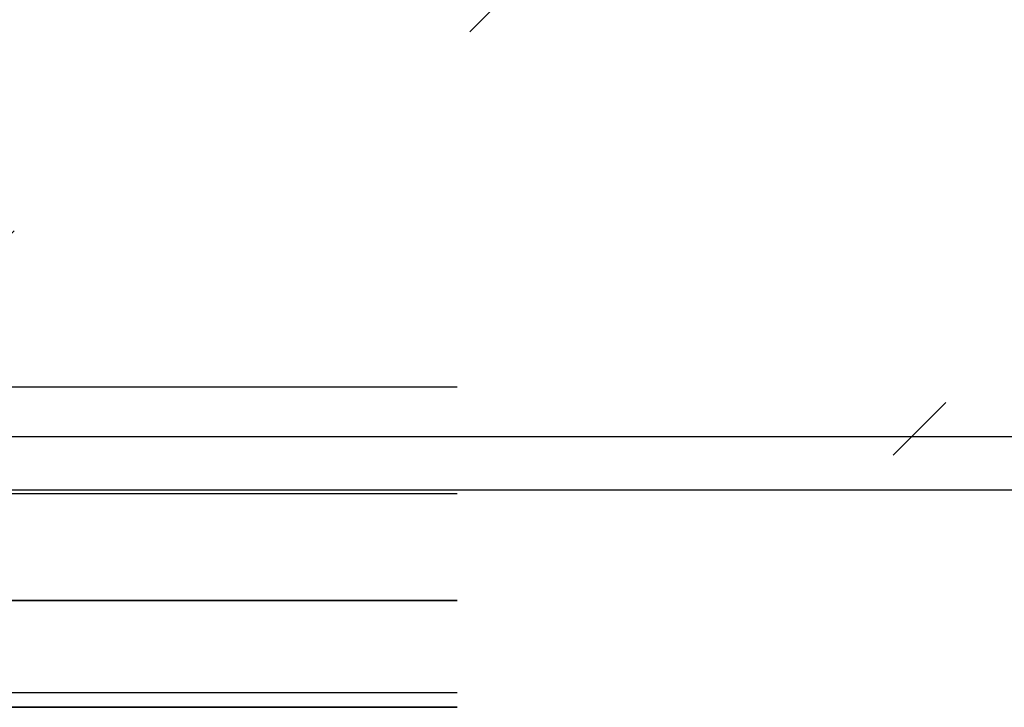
# Model space of a CAD drawing. Header units: millimetres. Extents: x -1690 to 192, y -898 to 54.
# Tile 60 of 256: x -1550 to -1526, y -803 to -786. Entities that reach past the tile are written whole.
import ezdxf

# ---------------------------------------------------------------- set-up
doc = ezdxf.new("R2010")
doc.units = ezdxf.units.MM
doc.header["$MEASUREMENT"] = 0
doc.layers.add('OVIDIO 186x93x72h', color=7, linetype='Continuous')

msp = doc.modelspace()

# ---------------------------------------------------------------- linework, layer by layer
at = {"layer": 'OVIDIO 186x93x72h', "extrusion": (0.235702, 0.235702, 0.942809)}
for points in [[(537.225, 1860.592), (537.225, 1756.052)], [(541.683, 1876.034), (541.683, 1770.626)]]:
    msp.add_lwpolyline(points, dxfattribs=at)
at = {"layer": 'OVIDIO 186x93x72h', "extrusion": (0.881274, -0.265352, 0.39108)}
msp.add_lwpolyline([(-1180.01, 1047.12), (-1221.877, 1101.499)], dxfattribs=at)
at = {"layer": 'OVIDIO 186x93x72h'}
for points in [[(-1539.123, -785.823), (-1537.797, -784.497)], [(-1539.438, -794.749), (-1553.648, -794.749)], [(-1527.157, -795.138), (-1528.483, -796.464)], [(-1588.01, -795.991), (-749.111, -795.991)], [(-1588.01, -797.332), (-749.111, -797.332)], [(-1539.438, -797.432), (-1553.648, -797.432)], [(-1539.438, -800.115), (-1574.438, -800.115)], [(-1574.438, -800.115), (-1539.438, -800.115)], [(-1574.438, -802.428), (-1539.438, -802.428)], [(-1539.438, -802.799), (-1574.438, -802.799)], [(-1574.438, -802.799), (-1539.438, -802.799)]]:
    msp.add_lwpolyline(points, dxfattribs=at)
at = {"layer": 'OVIDIO 186x93x72h', "extrusion": (0, 1, 0)}
for points in [[(1576.04, 717.374), (749.111, 717.374)], [(1576.04, 715.874), (749.111, 715.874)], [(749.111, 717.374), (1576.04, 717.374)], [(749.111, 715.874), (1576.04, 715.874)], [(1577.444, 715.293), (749.111, 715.293)], [(749.111, 715.293), (1577.444, 715.293)], [(749.111, 715.964), (1577.444, 715.964)], [(1577.444, 715.964), (749.111, 715.964)]]:
    msp.add_lwpolyline(points, dxfattribs=at)
at = {"layer": 'OVIDIO 186x93x72h', "extrusion": (-0.265352, 0.881274, 0.39108)}
msp.add_lwpolyline([(1712.627, 744.208), (1670.76, 689.829)], dxfattribs=at)
at = {"layer": 'OVIDIO 186x93x72h', "extrusion": (0, 0.894427, -0.447214)}
for points in [[(1539.438, 261.919), (1539.441, 262.163), (1539.449, 262.409), (1539.463, 262.657), (1539.483, 262.907), (1539.508, 263.159), (1539.54, 263.412), (1539.578, 263.666), (1539.622, 263.921), (1539.672, 264.176), (1539.729, 264.432), (1539.793, 264.689), (1539.863, 264.946), (1539.939, 265.202), (1540.023, 265.458), (1540.113, 265.714), (1540.21, 265.968), (1540.314, 266.221), (1540.425, 266.473), (1540.543, 266.723), (1540.667, 266.971), (1540.798, 267.217), (1540.936, 267.46), (1541.08, 267.701), (1541.231, 267.938), (1541.388, 268.172), (1541.552, 268.403), (1541.722, 268.63), (1541.898, 268.852), (1542.08, 269.07), (1542.268, 269.284), (1542.461, 269.493), (1542.66, 269.697), (1542.864, 269.896), (1543.073, 270.089), (1543.286, 270.277), (1543.505, 270.459), (1543.727, 270.635), (1543.954, 270.805), (1544.185, 270.968), (1544.419, 271.126), (1544.656, 271.277), (1544.897, 271.421), (1545.14, 271.559), (1545.386, 271.69), (1545.634, 271.814), (1545.884, 271.932), (1546.136, 272.043), (1546.389, 272.147), (1546.643, 272.244), (1546.899, 272.334), (1547.155, 272.418), (1547.411, 272.494), (1547.668, 272.564), (1547.925, 272.628), (1548.181, 272.685), (1548.436, 272.735), (1548.691, 272.779), (1548.945, 272.817), (1549.198, 272.849), (1549.45, 272.874), (1549.7, 272.894), (1549.948, 272.908), (1550.194, 272.916), (1550.438, 272.919)], [(1550.438, 272.919), (1550.194, 272.916), (1549.948, 272.908), (1549.7, 272.894), (1549.45, 272.874), (1549.198, 272.849), (1548.945, 272.817), (1548.691, 272.779), (1548.436, 272.735), (1548.181, 272.685), (1547.925, 272.628), (1547.668, 272.564), (1547.411, 272.494), (1547.155, 272.418), (1546.899, 272.334), (1546.643, 272.244), (1546.389, 272.147), (1546.136, 272.043), (1545.884, 271.932), (1545.634, 271.814), (1545.386, 271.69), (1545.14, 271.559), (1544.897, 271.421), (1544.656, 271.277), (1544.419, 271.126), (1544.185, 270.968), (1543.954, 270.805), (1543.727, 270.635), (1543.505, 270.459), (1543.286, 270.277), (1543.073, 270.089), (1542.864, 269.896), (1542.66, 269.697), (1542.461, 269.493), (1542.268, 269.284), (1542.08, 269.07), (1541.898, 268.852), (1541.722, 268.63), (1541.552, 268.403), (1541.388, 268.172), (1541.231, 267.938), (1541.08, 267.701), (1540.936, 267.46), (1540.798, 267.217), (1540.667, 266.971), (1540.543, 266.723), (1540.425, 266.473), (1540.314, 266.221), (1540.21, 265.968), (1540.113, 265.714), (1540.023, 265.458), (1539.939, 265.202), (1539.863, 264.946), (1539.793, 264.689), (1539.729, 264.432), (1539.672, 264.176), (1539.622, 263.921), (1539.578, 263.666), (1539.54, 263.412), (1539.508, 263.159), (1539.483, 262.907), (1539.463, 262.657), (1539.449, 262.409), (1539.441, 262.163), (1539.438, 261.919)], [(1550.438, 272.919), (1550.174, 272.916), (1549.908, 272.906), (1549.642, 272.89), (1549.375, 272.867), (1549.108, 272.838), (1548.841, 272.802), (1548.574, 272.76), (1548.308, 272.711), (1548.042, 272.655), (1547.777, 272.592), (1547.514, 272.523), (1547.251, 272.447), (1546.991, 272.365), (1546.732, 272.276), (1546.476, 272.181), (1546.222, 272.079), (1545.971, 271.971), (1545.723, 271.857), (1545.477, 271.737), (1545.235, 271.611), (1544.997, 271.479), (1544.762, 271.342), (1544.532, 271.199), (1544.305, 271.051), (1544.083, 270.897), (1543.865, 270.739), (1543.652, 270.576), (1543.443, 270.409), (1543.24, 270.237), (1543.041, 270.061), (1542.848, 269.881), (1542.66, 269.697), (1542.476, 269.509), (1542.296, 269.316), (1542.12, 269.117), (1541.948, 268.914), (1541.781, 268.705), (1541.618, 268.492), (1541.46, 268.274), (1541.306, 268.052), (1541.158, 267.825), (1541.015, 267.595), (1540.878, 267.36), (1540.746, 267.122), (1540.62, 266.88), (1540.5, 266.634), (1540.386, 266.386), (1540.278, 266.135), (1540.176, 265.881), (1540.081, 265.625), (1539.992, 265.366), (1539.91, 265.106), (1539.834, 264.843), (1539.765, 264.58), (1539.702, 264.315), (1539.646, 264.049), (1539.597, 263.783), (1539.555, 263.516), (1539.519, 263.249), (1539.49, 262.982), (1539.467, 262.715), (1539.451, 262.449), (1539.441, 262.183), (1539.438, 261.919)], [(1550.438, 272.919), (1550.194, 272.916), (1549.948, 272.908), (1549.7, 272.894), (1549.45, 272.874), (1549.198, 272.849), (1548.945, 272.817), (1548.691, 272.779), (1548.436, 272.735), (1548.181, 272.685), (1547.925, 272.628), (1547.668, 272.564), (1547.411, 272.494), (1547.155, 272.418), (1546.899, 272.334), (1546.643, 272.244), (1546.389, 272.147), (1546.136, 272.043), (1545.884, 271.932), (1545.634, 271.814), (1545.386, 271.69), (1545.14, 271.559), (1544.897, 271.421), (1544.656, 271.277), (1544.419, 271.126), (1544.185, 270.968), (1543.954, 270.805), (1543.727, 270.635), (1543.505, 270.459), (1543.286, 270.277), (1543.073, 270.089), (1542.864, 269.896), (1542.66, 269.697), (1542.461, 269.493), (1542.268, 269.284), (1542.08, 269.07), (1541.898, 268.852), (1541.722, 268.63), (1541.552, 268.403), (1541.388, 268.172), (1541.231, 267.938), (1541.08, 267.701), (1540.936, 267.46), (1540.798, 267.217), (1540.667, 266.971), (1540.543, 266.723), (1540.425, 266.473), (1540.314, 266.221), (1540.21, 265.968), (1540.113, 265.714), (1540.023, 265.458), (1539.939, 265.202), (1539.863, 264.946), (1539.793, 264.689), (1539.729, 264.432), (1539.672, 264.176), (1539.622, 263.921), (1539.578, 263.666), (1539.54, 263.412), (1539.508, 263.159), (1539.483, 262.907), (1539.463, 262.657), (1539.449, 262.409), (1539.441, 262.163), (1539.438, 261.919)], [(1539.438, 261.919), (1539.441, 262.163), (1539.449, 262.409), (1539.463, 262.657), (1539.483, 262.907), (1539.508, 263.159), (1539.54, 263.412), (1539.578, 263.666), (1539.622, 263.921), (1539.672, 264.176), (1539.729, 264.432), (1539.793, 264.689), (1539.863, 264.946), (1539.939, 265.202), (1540.023, 265.458), (1540.113, 265.714), (1540.21, 265.968), (1540.314, 266.221), (1540.425, 266.473), (1540.543, 266.723), (1540.667, 266.971), (1540.798, 267.217), (1540.936, 267.46), (1541.08, 267.701), (1541.231, 267.938), (1541.388, 268.172), (1541.552, 268.403), (1541.722, 268.63), (1541.898, 268.852), (1542.08, 269.07), (1542.268, 269.284), (1542.461, 269.493), (1542.66, 269.697), (1542.864, 269.896), (1543.073, 270.089), (1543.286, 270.277), (1543.505, 270.459), (1543.727, 270.635), (1543.954, 270.805), (1544.185, 270.968), (1544.419, 271.126), (1544.656, 271.277), (1544.897, 271.421), (1545.14, 271.559), (1545.386, 271.69), (1545.634, 271.814), (1545.884, 271.932), (1546.136, 272.043), (1546.389, 272.147), (1546.643, 272.244), (1546.899, 272.334), (1547.155, 272.418), (1547.411, 272.494), (1547.668, 272.564), (1547.925, 272.628), (1548.181, 272.685), (1548.436, 272.735), (1548.691, 272.779), (1548.945, 272.817), (1549.198, 272.849), (1549.45, 272.874), (1549.7, 272.894), (1549.948, 272.908), (1550.194, 272.916), (1550.438, 272.919)]]:
    msp.add_lwpolyline(points, dxfattribs=at)
at = {"layer": 'OVIDIO 186x93x72h', "extrusion": (1, 0, 0)}
for points in [[(-793.506, 698.284), (-790.823, 696.942)], [(-800.115, 678.357), (-794.301, 689.985)], [(-794.301, 689.985), (-796.985, 691.327)], [(-796.985, 691.327), (-794.301, 689.985)], [(-794.301, 689.985), (-800.115, 678.357)], [(-801.457, 679.028), (-795.643, 690.656)], [(-796.985, 691.327), (-802.799, 679.699)], [(-802.799, 679.699), (-796.985, 691.327)], [(-797.208, 684.171), (-799.892, 685.513)], [(-802.799, 679.699), (-800.115, 678.357)], [(-805.482, 676.569), (-805.402, 676.53), (-805.321, 676.492), (-805.238, 676.457), (-805.153, 676.422), (-805.067, 676.39), (-804.98, 676.359), (-804.891, 676.33), (-804.801, 676.303), (-804.71, 676.278), (-804.617, 676.254), (-804.523, 676.233), (-804.428, 676.214), (-804.332, 676.198), (-804.236, 676.183), (-804.138, 676.171), (-804.039, 676.161), (-803.94, 676.154), (-803.84, 676.149), (-803.74, 676.147), (-803.639, 676.147), (-803.537, 676.149), (-803.436, 676.155), (-803.334, 676.162), (-803.232, 676.173), (-803.131, 676.186), (-803.029, 676.202), (-802.928, 676.22), (-802.827, 676.241), (-802.726, 676.265), (-802.626, 676.291), (-802.527, 676.32), (-802.428, 676.352), (-802.33, 676.386), (-802.233, 676.422), (-802.138, 676.461), (-802.043, 676.503), (-801.949, 676.546), (-801.857, 676.592), (-801.767, 676.641), (-801.677, 676.691), (-801.59, 676.744), (-801.504, 676.799), (-801.419, 676.855), (-801.337, 676.914), (-801.256, 676.975), (-801.177, 677.037), (-801.1, 677.101), (-801.025, 677.166), (-800.952, 677.233), (-800.881, 677.301), (-800.812, 677.371), (-800.746, 677.442), (-800.681, 677.514), (-800.619, 677.587), (-800.558, 677.661), (-800.5, 677.736), (-800.445, 677.812), (-800.391, 677.889), (-800.34, 677.966), (-800.29, 678.043), (-800.243, 678.121), (-800.199, 678.2), (-800.156, 678.278), (-800.115, 678.357)], [(-800.115, 678.357), (-802.799, 679.699)], [(-800.115, 678.357), (-800.156, 678.278), (-800.199, 678.2), (-800.243, 678.121), (-800.29, 678.043), (-800.34, 677.966), (-800.391, 677.889), (-800.445, 677.812), (-800.5, 677.736), (-800.558, 677.661), (-800.619, 677.587), (-800.681, 677.514), (-800.746, 677.442), (-800.812, 677.371), (-800.881, 677.301), (-800.952, 677.233), (-801.025, 677.166), (-801.1, 677.101), (-801.177, 677.037), (-801.256, 676.975), (-801.337, 676.914), (-801.419, 676.855), (-801.504, 676.799), (-801.59, 676.744), (-801.677, 676.691), (-801.767, 676.641), (-801.857, 676.592), (-801.949, 676.546), (-802.043, 676.503), (-802.138, 676.461), (-802.233, 676.422), (-802.33, 676.386), (-802.428, 676.352), (-802.527, 676.32), (-802.626, 676.291), (-802.726, 676.265), (-802.827, 676.241), (-802.928, 676.22), (-803.029, 676.202), (-803.131, 676.186), (-803.232, 676.173), (-803.334, 676.162), (-803.436, 676.155), (-803.537, 676.149), (-803.639, 676.147), (-803.74, 676.147), (-803.84, 676.149), (-803.94, 676.154), (-804.039, 676.161), (-804.138, 676.171), (-804.236, 676.183), (-804.332, 676.198), (-804.428, 676.214), (-804.523, 676.233), (-804.617, 676.254), (-804.71, 676.278), (-804.801, 676.303), (-804.891, 676.33), (-804.98, 676.359), (-805.067, 676.39), (-805.153, 676.422), (-805.238, 676.457), (-805.321, 676.492), (-805.402, 676.53), (-805.482, 676.569)], [(-804.587, 678.357), (-801.489, 676.808)], [(-803.453, 676.153), (-801.904, 679.252)], [(-804.14, 679.252), (-804.12, 679.242), (-804.1, 679.233), (-804.079, 679.224), (-804.058, 679.215), (-804.037, 679.207), (-804.015, 679.199), (-803.992, 679.192), (-803.97, 679.185), (-803.947, 679.179), (-803.924, 679.173), (-803.901, 679.168), (-803.877, 679.163), (-803.853, 679.159), (-803.829, 679.156), (-803.804, 679.153), (-803.78, 679.15), (-803.755, 679.148), (-803.73, 679.147), (-803.705, 679.146), (-803.679, 679.146), (-803.654, 679.147), (-803.629, 679.148), (-803.603, 679.15), (-803.578, 679.153), (-803.552, 679.156), (-803.527, 679.16), (-803.502, 679.165), (-803.476, 679.17), (-803.451, 679.176), (-803.426, 679.183), (-803.401, 679.19), (-803.377, 679.198), (-803.352, 679.206), (-803.328, 679.215), (-803.304, 679.225), (-803.28, 679.235), (-803.257, 679.246), (-803.234, 679.258), (-803.211, 679.27), (-803.189, 679.283), (-803.167, 679.296), (-803.146, 679.309), (-803.125, 679.324), (-803.104, 679.338), (-803.084, 679.353), (-803.064, 679.369), (-803.045, 679.385), (-803.026, 679.401), (-803.008, 679.418), (-802.99, 679.435), (-802.973, 679.453), (-802.956, 679.47), (-802.94, 679.488), (-802.924, 679.507), (-802.909, 679.525), (-802.895, 679.544), (-802.881, 679.563), (-802.867, 679.582), (-802.855, 679.601), (-802.842, 679.621), (-802.831, 679.64), (-802.819, 679.66), (-802.809, 679.679), (-802.799, 679.699)], [(-802.799, 679.699), (-802.809, 679.679), (-802.819, 679.66), (-802.831, 679.64), (-802.842, 679.621), (-802.855, 679.601), (-802.867, 679.582), (-802.881, 679.563), (-802.895, 679.544), (-802.909, 679.525), (-802.924, 679.507), (-802.94, 679.488), (-802.956, 679.47), (-802.973, 679.453), (-802.99, 679.435), (-803.008, 679.418), (-803.026, 679.401), (-803.045, 679.385), (-803.064, 679.369), (-803.084, 679.353), (-803.104, 679.338), (-803.125, 679.324), (-803.146, 679.309), (-803.167, 679.296), (-803.189, 679.283), (-803.211, 679.27), (-803.234, 679.258), (-803.257, 679.246), (-803.28, 679.235), (-803.304, 679.225), (-803.328, 679.215), (-803.352, 679.206), (-803.377, 679.198), (-803.401, 679.19), (-803.426, 679.183), (-803.451, 679.176), (-803.476, 679.17), (-803.502, 679.165), (-803.527, 679.16), (-803.552, 679.156), (-803.578, 679.153), (-803.603, 679.15), (-803.629, 679.148), (-803.654, 679.147), (-803.679, 679.146), (-803.705, 679.146), (-803.73, 679.147), (-803.755, 679.148), (-803.78, 679.15), (-803.804, 679.153), (-803.829, 679.156), (-803.853, 679.159), (-803.877, 679.163), (-803.901, 679.168), (-803.924, 679.173), (-803.947, 679.179), (-803.97, 679.185), (-803.992, 679.192), (-804.015, 679.199), (-804.037, 679.207), (-804.058, 679.215), (-804.079, 679.224), (-804.1, 679.233), (-804.12, 679.242), (-804.14, 679.252)]]:
    msp.add_lwpolyline(points, dxfattribs=at)

doc.saveas('drawing.dxf')
